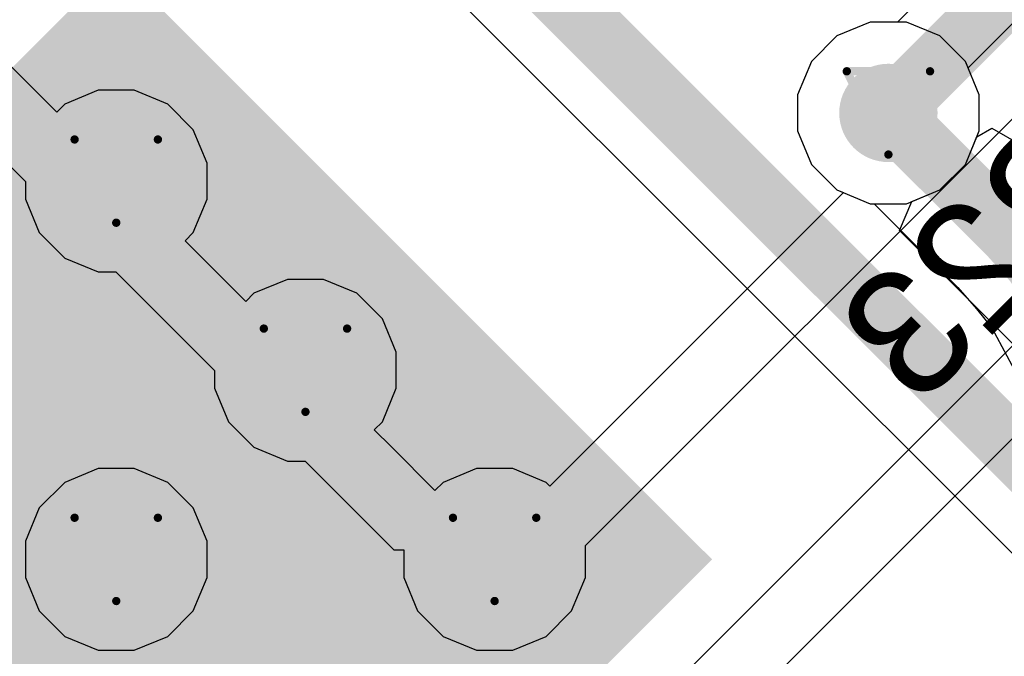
# Model space of a CAD drawing. Header units: inches. Extents: x 0 to 12.2, y 0 to 7.
# Tile 77 of 154: x 2.143 to 2.379, y 2.34 to 2.493. Entities that reach past the tile are written whole.
import ezdxf

# ---------------------------------------------------------------- set-up
doc = ezdxf.new("R2010")
doc.units = ezdxf.units.IN
doc.header["$MEASUREMENT"] = 0
for name, color, linetype in [('Bottom Layer', 5, 'Continuous'), ('Bottom Overlay', 54, 'Continuous'), ('Drill Drawing', 1, 'Continuous'), ('Layer 1', 16, 'Continuous'), ('Layer 2', 76, 'Continuous'), ('Top Layer', 1, 'Continuous'), ('Top Paste', 8, 'Continuous'), ('Top Solder', 216, 'Continuous'), ('Via Holes', 16, 'Continuous')]:
    doc.layers.add(name, color=color, linetype=linetype)
doc.styles.add('Arial', font='txt', dxfattribs={"height": 0.2})

# ---------------------------------------------------------------- blocks, each defined once
blk = doc.blocks.new('LQFP_128_EP_14_14__28')
at = {"layer": 'Top Layer'}
blk.add_hatch(color=1, dxfattribs=at).paths.add_polyline_path([(-0.09842, -0.09842), (-0.09842, 0.09842), (0.09842, 0.09842), (0.09842, -0.09842)])
at = {"layer": 'Top Paste'}
blk.add_hatch(color=8, dxfattribs=at).paths.add_polyline_path([(-0.09842, -0.09842), (-0.09842, 0.09842), (0.09842, 0.09842), (0.09842, -0.09842)])
at = {"layer": 'Top Solder'}
blk.add_hatch(color=216, dxfattribs=at).paths.add_polyline_path([(-0.10118, -0.10118), (-0.10118, 0.10118), (0.10118, 0.10118), (0.10118, -0.10118)])

msp = doc.modelspace()

# ---------------------------------------------------------------- hatches: boundary and pattern name
at = {"layer": 'Bottom Layer'}
h = msp.add_hatch(color=5, dxfattribs=at)
edge = h.paths.add_edge_path()
edge.add_arc((2.35158, 2.47078), 0.01181, 0, 360)
h = msp.add_hatch(color=5, dxfattribs=at)
edge = h.paths.add_edge_path()
edge.add_arc((2.16614, 2.4544), 0.01181, 0, 360)
h = msp.add_hatch(color=5, dxfattribs=at)
edge = h.paths.add_edge_path()
edge.add_arc((2.21158, 2.40897), 0.01181, 0, 360)
h = msp.add_hatch(color=5, dxfattribs=at)
edge = h.paths.add_edge_path()
edge.add_arc((2.16614, 2.36353), 0.01181, 0, 360)
h = msp.add_hatch(color=5, dxfattribs=at)
edge = h.paths.add_edge_path()
edge.add_arc((2.25701, 2.36353), 0.01181, 0, 360)
at = {"layer": 'Layer 1'}
h = msp.add_hatch(color=16, dxfattribs=at)
edge = h.paths.add_edge_path()
edge.add_arc((2.35158, 2.47078), 0.01181, 0, 360)
h = msp.add_hatch(color=16, dxfattribs=at)
edge = h.paths.add_edge_path()
edge.add_arc((2.16614, 2.4544), 0.01181, 0, 360)
h = msp.add_hatch(color=16, dxfattribs=at)
edge = h.paths.add_edge_path()
edge.add_arc((2.21158, 2.40897), 0.01181, 0, 360)
h = msp.add_hatch(color=16, dxfattribs=at)
edge = h.paths.add_edge_path()
edge.add_arc((2.16614, 2.36353), 0.01181, 0, 360)
h = msp.add_hatch(color=16, dxfattribs=at)
edge = h.paths.add_edge_path()
edge.add_arc((2.25701, 2.36353), 0.01181, 0, 360)
at = {"layer": 'Layer 2'}
h = msp.add_hatch(color=76, dxfattribs=at)
edge = h.paths.add_edge_path()
edge.add_arc((2.35158, 2.47078), 0.01181, 0, 360)
h = msp.add_hatch(color=76, dxfattribs=at)
edge = h.paths.add_edge_path()
edge.add_arc((2.16614, 2.4544), 0.01181, 0, 360)
h = msp.add_hatch(color=76, dxfattribs=at)
edge = h.paths.add_edge_path()
edge.add_arc((2.21158, 2.40897), 0.01181, 0, 360)
h = msp.add_hatch(color=76, dxfattribs=at)
edge = h.paths.add_edge_path()
edge.add_arc((2.16614, 2.36353), 0.01181, 0, 360)
h = msp.add_hatch(color=76, dxfattribs=at)
edge = h.paths.add_edge_path()
edge.add_arc((2.25701, 2.36353), 0.01181, 0, 360)
at = {"layer": 'Top Layer'}
h = msp.add_hatch(color=1, dxfattribs=at)
edge = h.paths.add_edge_path()
edge.add_arc((2.35158, 2.47078), 0.01181, 0, 360)
h = msp.add_hatch(color=1, dxfattribs=at)
edge = h.paths.add_edge_path()
edge.add_arc((2.16614, 2.4544), 0.01181, 0, 360)
h = msp.add_hatch(color=1, dxfattribs=at)
edge = h.paths.add_edge_path()
edge.add_arc((2.21158, 2.40897), 0.01181, 0, 360)
h = msp.add_hatch(color=1, dxfattribs=at)
edge = h.paths.add_edge_path()
edge.add_arc((2.16614, 2.36353), 0.01181, 0, 360)
h = msp.add_hatch(color=1, dxfattribs=at)
edge = h.paths.add_edge_path()
edge.add_arc((2.25701, 2.36353), 0.01181, 0, 360)
at = {"layer": 'Via Holes'}
h = msp.add_hatch(color=7, dxfattribs=at)
edge = h.paths.add_edge_path()
edge.add_arc((2.35158, 2.47078), 0.00591, 0, 360)
h = msp.add_hatch(color=7, dxfattribs=at)
edge = h.paths.add_edge_path()
edge.add_arc((2.16614, 2.4544), 0.00591, 0, 360)
h = msp.add_hatch(color=7, dxfattribs=at)
edge = h.paths.add_edge_path()
edge.add_arc((2.21158, 2.40897), 0.00591, 0, 360)
h = msp.add_hatch(color=7, dxfattribs=at)
edge = h.paths.add_edge_path()
edge.add_arc((2.16614, 2.36353), 0.00591, 0, 360)
h = msp.add_hatch(color=7, dxfattribs=at)
edge = h.paths.add_edge_path()
edge.add_arc((2.25701, 2.36353), 0.00591, 0, 360)

# ---------------------------------------------------------------- linework, layer by layer
at = {"layer": 'Bottom Layer'}
for p, q in [((2.07018, 2.6761), (2.43594, 2.31034)), ((2.37282, 2.46505), (2.37641, 2.46709)), ((2.37641, 2.46709), (2.38341, 2.46308)), ((2.37007, 2.45842), (2.37282, 2.46505)), ((2.36393, 2.45229), (2.37007, 2.45842)), ((2.35717, 2.44948), (2.36393, 2.45229)), ((2.35425, 2.4425), (2.35717, 2.44948)), ((2.44791, 2.34884), (2.35425, 2.4425))]:
    msp.add_line(p, q, dxfattribs=at)
at = {"layer": 'Bottom Layer', "const_width": 0.015}
for points in [[(2.07791, 2.69361), (2.45775, 2.31377)], [(2.35158, 2.47078), (2.3982, 2.5174)]]:
    msp.add_lwpolyline(points, dxfattribs=at)
at = {"layer": 'Bottom Layer', "const_width": 0.0075}
msp.add_lwpolyline([(2.34783, 2.47078, 1), (2.35533, 2.47078, 1)], format="xyb", close=True, dxfattribs=at)
at = {"layer": 'Drill Drawing', "const_width": 0.002}
for points in [[(2.34158, 2.48078), (2.36158, 2.48078)], [(2.34158, 2.48078), (2.35158, 2.46078)], [(2.35158, 2.46078), (2.36158, 2.48078)], [(2.15614, 2.4644), (2.17614, 2.4644)], [(2.15614, 2.4644), (2.16614, 2.4444)], [(2.16614, 2.4444), (2.17614, 2.4644)], [(2.20158, 2.41897), (2.22158, 2.41897)], [(2.20158, 2.41897), (2.21158, 2.39897)], [(2.21158, 2.39897), (2.22158, 2.41897)], [(2.15614, 2.37353), (2.17614, 2.37353)], [(2.15614, 2.37353), (2.16614, 2.35353)], [(2.16614, 2.35353), (2.17614, 2.37353)], [(2.24701, 2.37353), (2.26701, 2.37353)], [(2.24701, 2.37353), (2.25701, 2.35353)], [(2.25701, 2.35353), (2.26701, 2.37353)]]:
    msp.add_lwpolyline(points, dxfattribs=at)
at = {"layer": 'Drill Drawing', "const_width": 0.001}
for points in [[(2.34108, 2.48078, 1), (2.34208, 2.48078, 1)], [(2.34108, 2.48078, 1), (2.34208, 2.48078, 1)], [(2.36108, 2.48078, 1), (2.36208, 2.48078, 1)], [(2.36108, 2.48078, 1), (2.36208, 2.48078, 1)], [(2.15564, 2.4644, 1), (2.15664, 2.4644, 1)], [(2.15564, 2.4644, 1), (2.15664, 2.4644, 1)], [(2.17564, 2.4644, 1), (2.17664, 2.4644, 1)], [(2.17564, 2.4644, 1), (2.17664, 2.4644, 1)], [(2.35108, 2.46078, 1), (2.35208, 2.46078, 1)], [(2.35108, 2.46078, 1), (2.35208, 2.46078, 1)], [(2.16564, 2.4444, 1), (2.16664, 2.4444, 1)], [(2.16564, 2.4444, 1), (2.16664, 2.4444, 1)], [(2.20108, 2.41897, 1), (2.20208, 2.41897, 1)], [(2.20108, 2.41897, 1), (2.20208, 2.41897, 1)], [(2.22108, 2.41897, 1), (2.22208, 2.41897, 1)], [(2.22108, 2.41897, 1), (2.22208, 2.41897, 1)], [(2.21108, 2.39897, 1), (2.21208, 2.39897, 1)], [(2.21108, 2.39897, 1), (2.21208, 2.39897, 1)], [(2.15564, 2.37353, 1), (2.15664, 2.37353, 1)], [(2.15564, 2.37353, 1), (2.15664, 2.37353, 1)], [(2.17564, 2.37353, 1), (2.17664, 2.37353, 1)], [(2.17564, 2.37353, 1), (2.17664, 2.37353, 1)], [(2.24651, 2.37353, 1), (2.24751, 2.37353, 1)], [(2.24651, 2.37353, 1), (2.24751, 2.37353, 1)], [(2.26651, 2.37353, 1), (2.26751, 2.37353, 1)], [(2.26651, 2.37353, 1), (2.26751, 2.37353, 1)], [(2.16564, 2.35353, 1), (2.16664, 2.35353, 1)], [(2.16564, 2.35353, 1), (2.16664, 2.35353, 1)], [(2.25651, 2.35353, 1), (2.25751, 2.35353, 1)], [(2.25651, 2.35353, 1), (2.25751, 2.35353, 1)]]:
    msp.add_lwpolyline(points, format="xyb", close=True, dxfattribs=at)
at = {"layer": 'Layer 1'}
for p, q in [((2.34724, 2.49259), (2.33922, 2.48927)), ((2.35592, 2.49259), (2.34724, 2.49259)), ((2.36393, 2.48927), (2.35592, 2.49259)), ((2.33922, 2.48927), (2.33309, 2.48313)), ((2.37007, 2.48313), (2.36393, 2.48927)), ((2.33309, 2.48313), (2.32977, 2.47512)), ((2.37339, 2.47512), (2.37007, 2.48313)), ((2.32977, 2.47512), (2.32977, 2.46644)), ((2.37339, 2.46644), (2.37339, 2.47512)), ((2.32977, 2.46644), (2.33309, 2.45842)), ((2.37007, 2.45842), (2.37339, 2.46644)), ((2.33309, 2.45842), (2.33922, 2.45229)), ((2.36393, 2.45229), (2.37007, 2.45842)), ((2.33922, 2.45229), (2.34724, 2.44897)), ((2.35592, 2.44897), (2.36393, 2.45229)), ((2.34724, 2.44897), (2.35592, 2.44897))]:
    msp.add_line(p, q, dxfattribs=at)
at = {"layer": 'Layer 2'}
for p, q in [((2.15183, 2.47093), (2.05721, 2.56555)), ((2.03897, 2.55968), (2.14433, 2.45432)), ((2.39203, 2.50292), (2.37071, 2.4816)), ((2.34724, 2.49259), (2.33922, 2.48927)), ((2.35592, 2.49259), (2.34724, 2.49259)), ((2.36393, 2.48927), (2.35592, 2.49259)), ((2.33922, 2.48927), (2.33309, 2.48313)), ((2.37007, 2.48313), (2.36393, 2.48927)), ((2.27882, 2.36686), (2.39834, 2.48638)), ((2.33309, 2.48313), (2.32977, 2.47512)), ((2.37071, 2.4816), (2.37007, 2.48313)), ((2.16181, 2.47621), (2.15379, 2.47289)), ((2.17048, 2.47621), (2.16181, 2.47621)), ((2.1785, 2.47289), (2.17048, 2.47621)), ((2.32977, 2.47512), (2.32977, 2.46644)), ((2.15379, 2.47289), (2.15183, 2.47093)), ((2.18463, 2.46675), (2.1785, 2.47289)), ((2.18796, 2.45874), (2.18463, 2.46675)), ((2.32977, 2.46644), (2.33309, 2.45842)), ((2.42738, 2.46086), (2.13555, 2.16903)), ((2.15131, 2.16251), (2.44648, 2.45767)), ((2.18796, 2.45006), (2.18796, 2.45874)), ((2.33309, 2.45842), (2.33922, 2.45229)), ((2.14433, 2.45432), (2.14433, 2.45006)), ((2.33922, 2.45229), (2.34076, 2.45165)), ((2.14433, 2.45006), (2.14765, 2.44204)), ((2.18463, 2.44204), (2.18796, 2.45006)), ((2.34076, 2.45165), (2.27025, 2.38114)), ((2.14765, 2.44204), (2.15379, 2.43591)), ((2.18267, 2.44008), (2.18463, 2.44204)), ((2.19726, 2.42549), (2.18267, 2.44008)), ((2.15379, 2.43591), (2.16181, 2.43259)), ((2.16181, 2.43259), (2.16606, 2.43259)), ((2.16606, 2.43259), (2.18977, 2.40888)), ((2.20724, 2.43078), (2.19922, 2.42746)), ((2.21592, 2.43078), (2.20724, 2.43078)), ((2.22393, 2.42746), (2.21592, 2.43078)), ((2.19922, 2.42746), (2.19726, 2.42549)), ((2.23007, 2.42132), (2.22393, 2.42746)), ((2.23339, 2.4133), (2.23007, 2.42132)), ((2.23339, 2.40463), (2.23339, 2.4133)), ((2.18977, 2.40888), (2.18977, 2.40463)), ((2.18977, 2.40463), (2.19309, 2.39661)), ((2.23007, 2.39661), (2.23339, 2.40463)), ((2.19309, 2.39661), (2.19922, 2.39048)), ((2.22811, 2.39465), (2.23007, 2.39661)), ((2.23221, 2.39055), (2.22811, 2.39465)), ((2.19922, 2.39048), (2.20724, 2.38716)), ((2.24269, 2.38006), (2.23221, 2.39055)), ((2.20724, 2.38716), (2.21149, 2.38716)), ((2.21149, 2.38716), (2.23281, 2.36584)), ((2.16181, 2.38534), (2.15379, 2.38202)), ((2.17048, 2.38534), (2.16181, 2.38534)), ((2.1785, 2.38202), (2.17048, 2.38534)), ((2.25267, 2.38534), (2.24466, 2.38202)), ((2.26135, 2.38534), (2.25267, 2.38534)), ((2.26937, 2.38202), (2.26135, 2.38534)), ((2.15379, 2.38202), (2.14765, 2.37589)), ((2.18463, 2.37589), (2.1785, 2.38202)), ((2.24466, 2.38202), (2.24269, 2.38006)), ((2.27025, 2.38114), (2.26937, 2.38202)), ((2.14765, 2.37589), (2.14433, 2.36787)), ((2.18796, 2.36787), (2.18463, 2.37589)), ((2.14433, 2.36787), (2.14433, 2.35919)), ((2.18796, 2.35919), (2.18796, 2.36787)), ((2.23281, 2.36584), (2.2352, 2.36584)), ((2.2352, 2.36584), (2.2352, 2.35919)), ((2.27882, 2.35919), (2.27882, 2.36686)), ((2.14433, 2.35919), (2.14765, 2.35118)), ((2.18463, 2.35118), (2.18796, 2.35919)), ((2.2352, 2.35919), (2.23852, 2.35118)), ((2.2755, 2.35118), (2.27882, 2.35919)), ((2.14765, 2.35118), (2.15379, 2.34504)), ((2.1785, 2.34504), (2.18463, 2.35118)), ((2.23852, 2.35118), (2.24466, 2.34504)), ((2.26937, 2.34504), (2.2755, 2.35118)), ((2.15379, 2.34504), (2.16181, 2.34172)), ((2.17048, 2.34172), (2.1785, 2.34504)), ((2.24466, 2.34504), (2.25267, 2.34172)), ((2.26135, 2.34172), (2.26937, 2.34504)), ((2.16181, 2.34172), (2.17048, 2.34172)), ((2.25267, 2.34172), (2.26135, 2.34172))]:
    msp.add_line(p, q, dxfattribs=at)
at = {"layer": 'Top Layer'}
for p, q in [((2.37906, 2.51785), (2.35379, 2.49259)), ((2.34724, 2.49259), (2.33922, 2.48927)), ((2.35379, 2.49259), (2.34724, 2.49259)), ((2.33922, 2.48927), (2.33309, 2.48313)), ((2.33309, 2.48313), (2.32977, 2.47512)), ((2.32977, 2.47512), (2.32977, 2.46644)), ((2.32977, 2.46644), (2.33309, 2.45842)), ((2.33309, 2.45842), (2.33922, 2.45229)), ((2.33922, 2.45229), (2.34724, 2.44897)), ((2.34724, 2.44897), (2.34816, 2.44897)), ((2.34816, 2.44897), (2.36825, 2.42887)), ((2.36825, 2.42887), (2.36828, 2.42885)), ((2.36828, 2.42885), (2.37271, 2.42368)), ((2.37271, 2.42368), (2.37644, 2.41914)), ((2.37644, 2.41914), (2.38244, 2.40792))]:
    msp.add_line(p, q, dxfattribs=at)
for points, const_width in [([(2.35158, 2.47091), (2.41667, 2.536)], 0.007), ([(2.35158, 2.47078), (2.38087, 2.44149)], 0.015), ([(2.35158, 2.47078), (2.35158, 2.47091)], 0.007)]:
    msp.add_lwpolyline(points, dxfattribs=dict(at, const_width=const_width))
for points, const_width in [([(2.34783, 2.47078, 1), (2.35533, 2.47078, 1)], 0.0075), ([(2.34983, 2.47091, 1), (2.35333, 2.47091, 1)], 0.0035), ([(2.34983, 2.47091, 1), (2.35333, 2.47091, 1)], 0.0035), ([(2.34983, 2.47078, 1), (2.35333, 2.47078, 1)], 0.0035), ([(2.37712, 2.44149, 1), (2.38462, 2.44149, 1)], 0.0075), ([(2.37715, 2.44146, 1), (2.38465, 2.44146, 1)], 0.0075)]:
    msp.add_lwpolyline(points, format="xyb", close=True, dxfattribs=dict(at, const_width=const_width))
at = {"layer": 'Top Layer', "const_width": 0.015}
msp.add_lwpolyline([(2.3809, 2.44146, -0.198781), (2.40507, 2.38307)], format="xyb", dxfattribs=at)

# ---------------------------------------------------------------- block references
at = {"rotation": 315}
msp.add_blockref('LQFP_128_EP_14_14__28', (2.16614, 2.36353), dxfattribs=at)

# ---------------------------------------------------------------- texts
at = {"layer": 'Bottom Overlay', "style": 'Arial', "text_generation_flag": 2}
msp.add_text('R23', height=0.03, rotation=45, dxfattribs=at).set_placement((2.41291, 2.45385))

doc.saveas('drawing.dxf')
